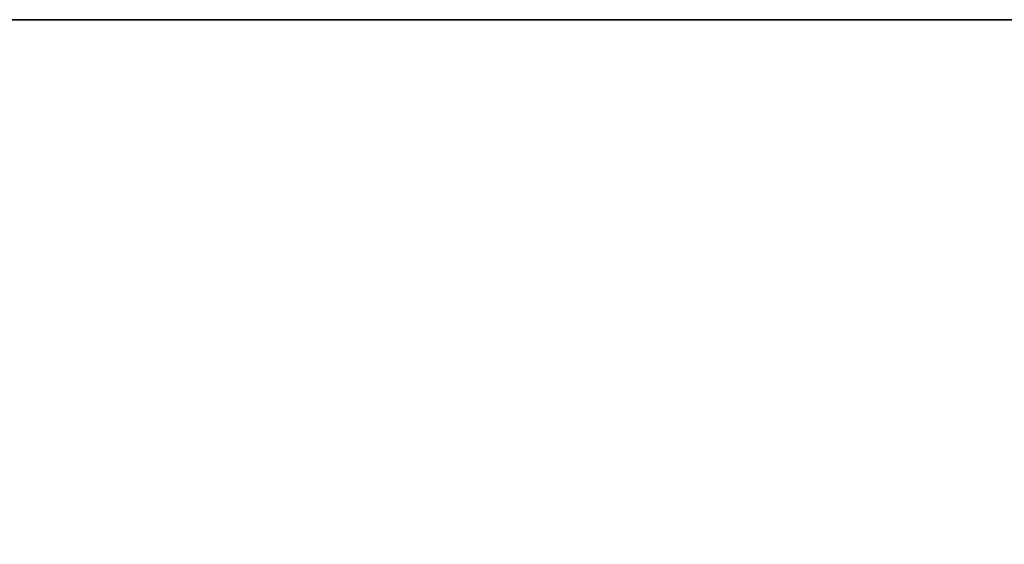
# Model space of a CAD drawing. Header units: millimetres. Extents: x -9005 to -7251, y 748 to 3051.
# Tile 155 of 256: x -8820 to -8636, y 2952 to 3051. Entities that reach past the tile are written whole.
import ezdxf

# ---------------------------------------------------------------- set-up
doc = ezdxf.new("R2010")
doc.units = ezdxf.units.MM
doc.layers.add('A-WALL', color=113, linetype='Continuous', lineweight=25)

msp = doc.modelspace()

# ---------------------------------------------------------------- meshes
at = {"layer": 'A-WALL'}
mesh = msp.add_polyface(dxfattribs=at)
corners = [(-7251.49, 3050.53, -600), (-9004.57, 3050.53, -600), (-9004.57, 3050.53, 2500), (-7251.49, 3050.53, 2500)]
mesh.append_faces([[corners[k] for k in face] for face in [(3, 0, 1, 2)]])
mesh = msp.add_polyface(dxfattribs=at)
corners = [(-9004.57, 3050.53, -600), (-7251.49, 3050.53, -600), (-7251.49, 2849.53, -600), (-8803.57, 2849.53, -600), (-9004.57, 2849.53, -600)]
mesh.append_faces([[corners[k] for k in face] for face in [(3, 0, 1, 2)]], dxfattribs={"vtx0": -1})
mesh.append_faces([[corners[k] for k in face] for face in [(3, 4, 0)]], dxfattribs={"vtx2": -1})
mesh = msp.add_polyface(dxfattribs=at)
corners = [(-7251.49, 3050.53, 2500), (-9004.57, 3050.53, 2500), (-9004.57, 2849.53, 2500), (-8803.57, 2849.53, 2500), (-7251.49, 2849.53, 2500)]
mesh.append_faces([[corners[k] for k in face] for face in [(3, 0, 1, 2)]], dxfattribs={"vtx0": -1})
mesh.append_faces([[corners[k] for k in face] for face in [(3, 4, 0)]], dxfattribs={"vtx2": -1})

doc.saveas('drawing.dxf')
